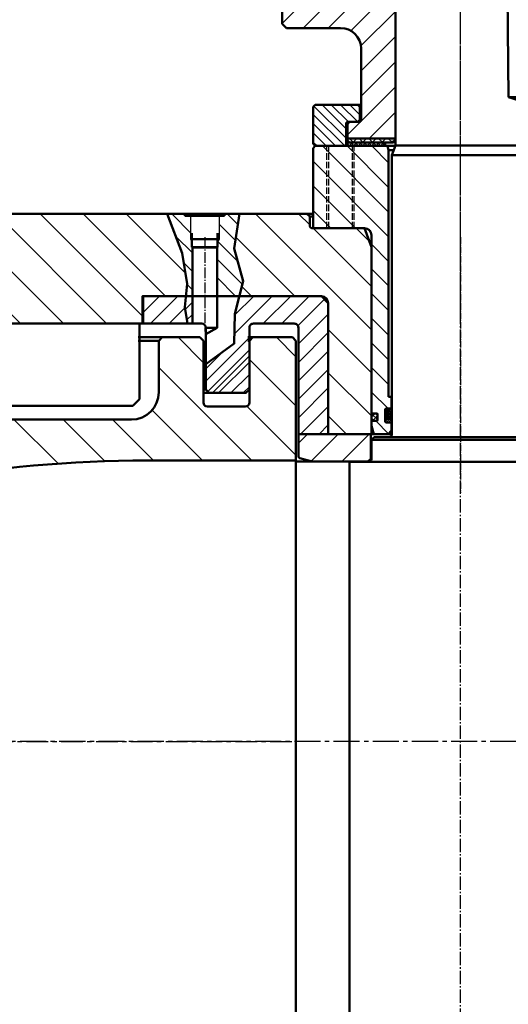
# Model space of a CAD drawing. Header units: millimetres. Extents: x 214111 to 284873, y 268617 to 319354.
# Tile 19 of 37: x 227817 to 228173, y 279997 to 280714. Entities that reach past the tile are written whole.
import ezdxf

# ---------------------------------------------------------------- set-up
doc = ezdxf.new("R2010")
doc.units = ezdxf.units.MM
for name, pattern in [('AM_DIN_F_W050', [6.25, 4.75, -1.5]), ('AM_DIN_G_W050', [13.75, 9.75, -1.5, 1, -1.5]), ('AM_DIN_G_W050x2', [6.875, 4.75, -0.875, 0.375, -0.875]), ('CENTER', [50.8, 31.75, -6.35, 6.35, -6.35]), ('CENTER2', [28.575, 19.05, -3.175, 3.175, -3.175])]:
    doc.linetypes.add(name, pattern=pattern)
doc.layers.get('0').update_dxf_attribs({"color": 250})
for name, color, linetype, lineweight in [('AM_0', 7, 'Continuous', 50), ('AM_2', 5, 'Continuous', 50), ('AM_3', 6, 'AM_DIN_F_W050', 25), ('AM_4', 3, 'Continuous', 25), ('AM_7', 4, 'AM_DIN_G_W050', 25), ('AM_8', 1, 'Continuous', 25), ('ОГСО_Оборудование', 7, 'Continuous', 18)]:
    doc.layers.add(name, color=color, linetype=linetype, lineweight=lineweight)
doc.layers.add('HETCH', color=1, linetype='Continuous')
doc.layers.add('ОЗиМ Оси', color=4, linetype='CENTER2')
doc.layers.add('ГТО-2_Штриховка_018', color=7, linetype='Continuous', lineweight=18, true_color=0x6b6b6b)
pattern_1 = [(315, (-101333.736, 9214.856), (8.9802561, 8.9802561), [])]
pattern_2 = [(135, (-6317.58, -210.06), (15.71545, 15.71545), [])]
pattern_3 = [(135, (-2416.285, -2425.675), (6.735192, 6.735192), [])]

# ---------------------------------------------------------------- blocks, each defined once
blk = doc.blocks.new('DRWERGaq')
at = {"layer": 'HETCH'}
h = blk.add_hatch(dxfattribs=at)
h.set_pattern_fill('ANSI31', color=256, scale=4, angle=-90, style=0)
h.set_pattern_definition(pattern_1)
edge = h.paths.add_edge_path()
edge.add_line((-53.3, 80), (-106, 80))
edge.add_line((-106, 80), (-107.5, 78.5))
edge.add_line((-107.5, 78.5), (-107.5, 20))
edge.add_line((-107.5, 20), (-70, 20))
edge.add_arc((-69.95, 15), 5, 0.00202, 90.56809, ccw=False)
edge.add_line((-64.95, 15), (-64.95, -114.8))
edge.add_arc((-64.75, -114.8), 0.2, 180, 270)
edge.add_line((-64.75, -115), (-61, -115))
edge.add_arc((-61, -115.4), 0.4, 0, 90, ccw=False)
edge.add_line((-60.6, -115.4), (-60.6, -120.1))
edge.add_arc((-61, -120.1), 0.4, -90, 0, ccw=False)
edge.add_line((-61, -120.5), (-64.75, -120.5))
edge.add_arc((-64.75, -120.7), 0.2, 90, 180)
edge.add_line((-64.95, -120.7), (-64.95, -124))
edge.add_line((-64.95, -124), (-63.34, -130))
edge.add_line((-63.34, -130), (-52.75, -130))
edge.add_line((-52.75, -130), (-50.25, -127.5))
edge.add_line((-50.25, -127.5), (-50.25, -121.5))
edge.add_line((-50.25, -121.5), (-54.55, -121.5))
edge.add_arc((-54.55, -121.1), 0.4, 180, 270, ccw=False)
edge.add_line((-54.95, -121.1), (-54.95, -111.9))
edge.add_arc((-54.55, -111.9), 0.4, 90, 180, ccw=False)
edge.add_line((-54.55, -111.5), (-50.25, -111.5))
edge.add_line((-50.25, -111.5), (-50.25, -101.5))
edge.add_line((-50.25, -101.5), (-52.5, -101.5))
edge.add_line((-52.5, -101.5), (-52.5, 77))
edge.add_line((-52.5, 77), (-53.3, 80))
h = blk.add_hatch(dxfattribs=at)
h.set_pattern_fill('ANSI31', color=256, scale=4, angle=-90, style=0)
h.set_pattern_definition(pattern_1)
edge = h.paths.add_edge_path()
edge.add_line((71, 54.4), (71, 80))
edge.add_line((71, 80), (53.3, 80))
edge.add_line((53.3, 80), (52.5, 77))
edge.add_line((52.5, 77), (52.5, -101.5))
edge.add_line((52.5, -101.5), (50.25, -101.5))
edge.add_line((50.25, -101.5), (50.25, -111.5))
edge.add_line((50.25, -111.5), (54.55, -111.5))
edge.add_arc((54.55, -111.9), 0.4, 0, 90, ccw=False)
edge.add_line((54.95, -111.9), (54.95, -121.1))
edge.add_arc((54.55, -121.1), 0.4, -90, 0, ccw=False)
edge.add_line((54.55, -121.5), (50.25, -121.5))
edge.add_line((50.25, -121.5), (50.25, -127.5))
edge.add_line((50.25, -127.5), (52.75, -130))
edge.add_line((52.75, -130), (63.34, -130))
edge.add_line((63.34, -130), (64.95, -124))
edge.add_line((64.95, -124), (64.95, -120.7))
edge.add_arc((64.75, -120.7), 0.2, 0, 90)
edge.add_line((64.75, -120.5), (61, -120.5))
edge.add_arc((61, -120.1), 0.4, 180, 270, ccw=False)
edge.add_line((60.6, -120.1), (60.6, -115.4))
edge.add_arc((61, -115.4), 0.4, 90, 180, ccw=False)
edge.add_line((61, -115), (64.75, -115))
edge.add_arc((64.75, -114.8), 0.2, 270, 360)
edge.add_line((64.95, -114.8), (64.95, 15))
edge.add_arc((69.95, 15), 5, 90, 180, ccw=False)
edge.add_line((69.95, 20), (76.5, 20))
edge.add_line((76.5, 20), (76.5, 54.4))
edge.add_line((76.5, 54.4), (71, 54.4))
h = blk.add_hatch(dxfattribs=at)
h.set_pattern_fill('ANSI31', color=256, scale=4, angle=-90, style=0)
h.set_pattern_definition(pattern_1)
h.paths.add_polyline_path([(107.5, 20), (107.5, 78.5), (106, 80), (104, 80), (104, 54.4), (98.5, 54.4), (98.5, 20)])
at = {"layer": 'AM_0', "ltscale": 0.8}
for p, q in [((-106, 80), (-107.5, 78.5)), ((-52.5, 77), (-53.3, 80)), ((52.5, 77), (53.3, 80)), ((71, 54.4), (71, 80)), ((104, 80), (104, 54.4)), ((106, 80), (107.5, 78.5)), ((-107.5, 78.5), (-107.5, 20)), ((-52.5, 77), (-48.68, 77)), ((48.68, 77), (52.5, 77)), ((107.5, 78.5), (107.5, 20)), ((104, 54.4), (71, 54.4)), ((76.5, 20), (76.5, 54.4)), ((98.5, 54.4), (98.5, 20)), ((-52.5, -103), (-50, -103)), ((52.5, -103), (50, -103)), ((-63.34, -130), (-64.95, -124)), ((-50.25, -127.5), (-52.75, -130)), ((-50.25, -127.5), (-50, -127.5)), ((50.25, -127.5), (50, -127.5)), ((50.25, -127.5), (52.75, -130)), ((63.34, -130), (64.95, -124)), ((-63.34, -130), (-50, -130)), ((50, -130), (63.34, -130))]:
    blk.add_line(p, q, dxfattribs=at)
at = {"layer": 'AM_0'}
for p, q in [((-106, 80), (-47.59, 80)), ((47.59, 80), (80, 80)), ((47.59, 80), (106, 80)), ((-52.5, 77), (-52.5, -103)), ((52.5, 77), (52.5, -103)), ((-107.5, 20), (-69.95, 20)), ((-64.95, 15), (-64.95, -114.8)), ((64.95, 15), (64.95, -114.8)), ((107.5, 20), (69.95, 20)), ((-50.25, -111.5), (-50.25, -103)), ((50.25, -111.5), (50.25, -103)), ((-54.95, -121.1), (-54.95, -111.9)), ((-54.55, -111.5), (-50, -111.5)), ((54.55, -111.5), (50, -111.5)), ((54.95, -121.1), (54.95, -111.9)), ((-64.95, -120.7), (-64.95, -124)), ((-54.55, -121.5), (-50, -121.5)), ((-50.25, -127.5), (-50.25, -121.5)), ((54.55, -121.5), (50, -121.5)), ((50.25, -127.5), (50.25, -121.5)), ((64.95, -120.7), (64.95, -124))]:
    blk.add_line(p, q, dxfattribs=at)
for points in [[(-64.95, -114.8, 0.414214), (-64.75, -115), (-61, -115, -0.414214), (-60.6, -115.4), (-60.6, -120.1, -0.414214), (-61, -120.5), (-64.75, -120.5, 0.414214), (-64.95, -120.7)], [(64.95, -114.8, -0.414214), (64.75, -115), (61, -115, 0.414214), (60.6, -115.4), (60.6, -120.1, 0.414214), (61, -120.5), (64.75, -120.5, -0.414214), (64.95, -120.7)]]:
    blk.add_lwpolyline(points, format="xyb", dxfattribs=at)
for centre, radius, start, end in [((-69.95, 15), 5, 0, 90), ((69.95, 15), 5, 90, 180), ((-54.55, -111.9), 0.4, 90, 180), ((54.55, -111.9), 0.4, 0, 90), ((-54.55, -121.1), 0.4, 180, 270), ((54.55, -121.1), 0.4, 270, 0)]:
    blk.add_arc(centre, radius, start, end, dxfattribs=at)
at = {"layer": 'AM_3'}
for p, q in [((-97.5, 20), (-97.5, 80)), ((-96.15, 20), (-96.15, 80)), ((-78.85, 20), (-78.85, 80)), ((-77.5, 20), (-77.5, 80))]:
    blk.add_line(p, q, dxfattribs=at)
at = {"layer": 'AM_7'}
blk.add_line((87.5, 17), (87.5, 84), dxfattribs=at)
blk.add_line((87.5, 17), (87.5, 84), dxfattribs=at)
blk = doc.blocks.new('WERWR')
at = {"layer": 'AM_0'}
for p, q in [((-47.5, -173), (-47.5, -5)), ((-50, -179.87), (-47.5, -173)), ((-47.5, -173), (0, -173)), ((47.5, -173), (0, -173)), ((-50, -383.5), (-50, -179.87)), ((-50, -179.87), (0, -179.87)), ((50, -179.87), (0, -179.87)), ((-65, -387.5), (-63, -385.5)), ((-65, -401.5), (-65, -387.5)), ((-65, -387.5), (0, -387.5)), ((-63, -385.5), (0, -385.5)), ((63, -385.5), (0, -385.5)), ((65, -387.5), (0, -387.5)), ((95.5, -403.5), (-81, -403.5)), ((-81, -403.5), (-81, -810))]:
    blk.add_line(p, q, dxfattribs=at)
for centre in [(-52, -383.5), (-67, -401.5)]:
    blk.add_arc(centre, 2, 270, 0, dxfattribs=at)
at = {"layer": 'AM_7'}
blk.add_line((0, -949.35), (0, 34.15), dxfattribs=at)
blk = doc.blocks.new('WERR')
at = {"layer": 'AM_8'}
h = blk.add_hatch(dxfattribs=at)
h.set_pattern_fill('ANSI31', color=0, scale=8, angle=90, style=0)
h.set_pattern_definition([(45, (6000, -225), (17.96051, -17.96051), [])])
edge = h.paths.add_edge_path()
edge.add_line((-891.43, -9.8), (-1000, -9.8))
edge.add_line((-1000, -9.8), (-1000, 10.2))
edge.add_line((-1000, 10.2), (-1000, 69.09))
edge.add_line((-1000, 69.09), (-1000, 77.5))
edge.add_line((-1000, 77.5), (-997.5, 80))
edge.add_line((-997.5, 80), (-968.5, 80))
edge.add_line((-968.5, 80), (-966, 77.5))
edge.add_line((-966, 77.5), (-966, 42))
edge.add_line((-966, 42), (-966, 32.5))
edge.add_arc((-963, 32.5), 3, 180, 270)
edge.add_line((-963, 29.5), (-935.5, 29.5))
edge.add_arc((-935.5, 32.5), 3, 270, 360)
edge.add_line((-932.5, 32.5), (-932.5, 77.5))
edge.add_line((-932.5, 77.5), (-930, 80))
edge.add_line((-930, 80), (-902.5, 80))
edge.add_line((-902.5, 80), (-900, 77.5))
edge.add_line((-900, 77.5), (-900, 40))
edge.add_arc((-880, 40), 20, 180, 270)
edge.add_line((-880, 20), (-420, 20))
edge.add_line((-420, 20), (-420, 6))
edge.add_arc((-414, 6), 6, 180, 270)
edge.add_line((-414, 0), (-373, 0))
edge.add_line((-373, 0), (-370, 0))
edge.add_line((-370, 0), (-370, -9.35))
edge.add_arc((-394, -2.35), 25, 340, 343.7398, ccw=False)
edge.add_arc((-394, -2.35), 25, 340, 343.7398)
edge.add_line((-370, -9.35), (-370, -15))
edge.add_line((-370, -15), (-372, -15))
edge.add_line((-372, -15), (-370.51, -10.9))
edge.add_line((-370.51, -10.9), (-372, -15))
edge.add_line((-372, -15), (-372, -83))
edge.add_line((-372, -83), (-373, -83))
edge.add_arc((-373, -85), 2, 90, 180)
edge.add_line((-375, -85), (-375, -88))
edge.add_arc((-373, -88), 2, 180, 270)
edge.add_line((-373, -90), (-369, -90))
edge.add_line((-369, -90), (-369, -94))
edge.add_line((-369, -94), (-350.39, -94))
edge.add_line((-350.39, -94), (-340, -100))
edge.add_line((-340, -100), (-329.61, -94))
edge.add_line((-329.61, -94), (-311, -94))
edge.add_line((-311, -94), (-311, -90))
edge.add_line((-311, -90), (-307, -90))
edge.add_arc((-307, -88), 2, 270, 360)
edge.add_line((-305, -88), (-305, -85))
edge.add_arc((-307, -85), 2, 0, 90)
edge.add_line((-307, -83), (-308, -83))
edge.add_line((-308, -83), (-308, -15))
edge.add_line((-308, -15), (-309.49, -10.9))
edge.add_arc((-286, -2.35), 25, 196.26021, 200, ccw=False)
edge.add_line((-310, -9.35), (-310, 0))
edge.add_line((-310, 0), (-307, 0))
edge.add_line((-307, 0), (-267.13, 0))
edge.add_line((-267.13, 0), (-262, 0))
edge.add_line((-262, 0), (-260, -2))
edge.add_line((-260, -2), (-260, -8))
edge.add_line((-260, -8), (-260, -10))
edge.add_arc((-258, -10), 2, 180, 270)
edge.add_line((-258, -12), (-257, -12))
edge.add_line((-257, -12), (-255, -14))
edge.add_line((-255, -14), (-255, -200))
edge.add_line((-255, -200), (-332.62, -200))
edge.add_arc((-891.43, -925.8), 916, 52.4063, 90)
at = {"layer": 'AM_0'}
for p, q in [((-997.5, 80, 0), (-1000, 77.5, 0)), ((-968.5, 80, 0), (-997.5, 80, 0)), ((-966, 77.5, 0), (-968.5, 80, 0)), ((-968.5, 80, 0), (-965, 80, 0)), ((-930, 80), (-932.5, 77.5)), ((-902.5, 80), (-930, 80)), ((-902.5, 80), (-900, 77.5)), ((-902.5, 80), (-885, 80)), ((-1000, 77.5, 0), (-1000, -9.8)), ((-966, 77.5, 0), (-966, 32.5)), ((-965, 77.5), (-966, 77.5)), ((-932.5, 77.5), (-932.5, 32.5)), ((-900, 77.5), (-900, 40)), ((-900, 77.5), (-885, 77.5)), ((-880, 20), (-420, 20)), ((-1000, -419.8), (-1000, -9.8)), ((-1000, -9.8), (-891.43, -9.8))]:
    blk.add_line(p, q, dxfattribs=at)
at = {"layer": 'AM_0', "ltscale": 0.8}
blk.add_line((-963, 29.5), (-935.5, 29.5), dxfattribs=at)
blk.add_arc((-880, 40), 20, 180, 270, dxfattribs=at)
at = {"layer": 'AM_0'}
for centre, radius, start, end in [((-963, 32.5, 0), 3, 180, 270), ((-935.5, 32.5, 0), 3, 270, 0), ((-891.43, -925.8), 916, 48.81152, 90)]:
    blk.add_arc(centre, radius, start, end, dxfattribs=at)
at = {"layer": 'AM_2'}
blk.add_line((-1000, 69.09), (-1000, 10.2), dxfattribs=at)
blk = doc.blocks.new('EN 28736 (25X140)')
at = {"layer": 'AM_0'}
for p, q in [((13.84, -3), (13.04, 0)), ((-13.84, -3), (-13.04, 0)), ((13.84, -3), (-13.84, -3))]:
    blk.add_line(p, q, dxfattribs=at)
at = {"layer": 'AM_0', "ltscale": 0.8}
for p, q in [((-13.84, -3), (-12.5, -137.5)), ((13.84, -3), (12.5, -137.5))]:
    blk.add_line(p, q, dxfattribs=at)
at = {"layer": 'AM_0'}
for points in [[(13.04, 0), (-13.04, 0)], [(-12.5, -137.5), (12.5, -137.5)]]:
    blk.add_lwpolyline(points, dxfattribs=at)
blk.add_arc((0, -107.5), 32.5, 247.38014, 292.61986, dxfattribs=at)
at = {"layer": 'AM_3'}
for p, q in [((-8.38, -2.49), (-8.38, 0)), ((8.37, -2.49), (8.37, 0)), ((-8, -2.7), (-8, -24)), ((-6.73, -3.44), (-6.73, -35)), ((6.73, -3.44), (6.73, -35)), ((8, -2.7), (8, -24)), ((-8, -24), (-6.73, -26.34)), ((8, -24), (6.73, -26.34)), ((0, -38.89), (-6.73, -35)), ((-6.73, -35), (6.73, -35)), ((0, -38.89), (6.73, -35))]:
    blk.add_line(p, q, dxfattribs=at)
for points in [[(-8.38, -2.49), (8.37, -2.49)], [(-6.73, -3.44), (-8.38, -2.49)], [(-6.73, -3.44), (6.73, -3.44)], [(6.73, -3.44), (8.37, -2.49)], [(-7, -24), (8, -24)]]:
    blk.add_lwpolyline(points, dxfattribs=at)
at = {"layer": 'AM_7', "linetype": 'AM_DIN_G_W050x2'}
blk.add_line((0, -162.43), (0, 1.53), dxfattribs=at)
blk = doc.blocks.new('wefwrwr')
at = {"layer": 'AM_8', "ltscale": 0.8}
h = blk.add_hatch(dxfattribs=at)
h.set_pattern_fill('_U', color=256, scale=13, angle=45, style=0, pattern_type=0)
h.set_pattern_definition([(45, (1623.137, -7869.527), (-9.192388, 9.192388), [])])
edge = h.paths.add_edge_path()
edge.add_line((-125, -58), (-125, -38))
edge.add_line((-125, -38), (-130, -38))
edge.add_line((-130, -38), (-130, -89.5))
edge.add_line((-130, -89.5), (-127, -92.5))
edge.add_line((-127, -92.5), (-87.5, -92.5))
edge.add_arc((-87.5, -107.5), 15, 0, 90, ccw=False)
edge.add_line((-72.5, -107.5), (-72.5, -148.5))
edge.add_line((-72.5, -148.5), (-72.5, -150))
edge.add_line((-72.5, -150), (-72.5, -159.5))
edge.add_arc((-74, -159.5), 1.5, -90, 0, ccw=False)
edge.add_line((-74, -161), (-81, -161))
edge.add_line((-81, -161), (-82.5, -162.5))
edge.add_line((-82.5, -162.5), (-82.5, -173))
edge.add_line((-82.5, -173), (-47.5, -173))
edge.add_line((-47.5, -173), (-47.5, -10.25))
edge.add_line((-47.5, -10.25), (-47.5, 1))
edge.add_line((-47.5, 1), (-47.5, 3))
edge.add_line((-47.5, 3), (-48.5, 4))
edge.add_line((-48.5, 4), (-70.5, 4))
edge.add_line((-70.5, 4), (-72.5, 2))
edge.add_line((-72.5, 2), (-72.5, -34))
edge.add_arc((-74.5, -34), 2, 270, 360, ccw=False)
edge.add_line((-74.5, -36), (-80, -36))
edge.add_line((-80, -36), (-80, -38))
edge.add_line((-80, -38), (-105, -38))
edge.add_line((-105, -38), (-105, -58))
edge.add_line((-105, -58), (-115, -63.77))
edge.add_line((-115, -63.77), (-125, -58))
h = blk.add_hatch(dxfattribs=at)
h.set_pattern_fill('_U', color=256, scale=5, angle=45, style=0, double=1, pattern_type=0)
h.set_pattern_definition([(45, (-70957.5, -623), (-3.5355339, 3.5355339), []), (135, (-70957.5, -623), (-3.5355339, -3.5355339), [])])
h.paths.add_polyline_path([(-47.5, -174.5), (-47.5, -173), (-82.5, -173), (-82.5, -174.5), (-81, -176), (-49, -176)])
at = {"layer": 'AM_8'}
h = blk.add_hatch(dxfattribs=at)
h.set_pattern_fill('_U', color=256, scale=2.3, angle=45, style=0, double=1, pattern_type=0)
h.set_pattern_definition([(45, (-70957.5, -623), (-1.6263456, 1.6263456), []), (135, (-70957.5, -623), (-1.6263456, -1.6263456), [])])
h.paths.add_polyline_path([(-55, -176), (-82.5, -176), (-82.5, -178.5), (-80.25, -178.5), (-80, -178.5), (-55, -178.5)])
at = {"layer": 'HETCH', "ltscale": 0.8}
h = blk.add_hatch(dxfattribs=at)
h.set_pattern_fill('ANSI31', color=256, scale=1.5, angle=90, style=0)
h.set_pattern_definition([(135, (-70957.5, -623), (-3.36759605, -3.36759605), [])])
edge = h.paths.add_edge_path()
edge.add_line((-73.5, -150), (-75, -148.5))
edge.add_line((-75, -148.5), (-106, -148.5))
edge.add_line((-106, -148.5), (-107.5, -150))
edge.add_line((-107.5, -150), (-107.5, -177))
edge.add_line((-107.5, -177), (-106, -178.5))
edge.add_line((-106, -178.5), (-84.5, -178.5))
edge.add_line((-84.5, -178.5), (-83.5, -177.5))
edge.add_line((-83.5, -177.5), (-83.5, -162.5))
edge.add_arc((-82, -162.5), 1.5, 90, 180, ccw=False)
edge.add_line((-82, -161), (-75, -161))
edge.add_line((-75, -161), (-73.5, -159.5))
edge.add_line((-73.5, -159.5), (-73.5, -150))
at = {"layer": 'AM_0', "ltscale": 0.8}
for p, q in [((-47.5, -174.5), (-47.5, 3)), ((-130, -89.5), (-127, -92.5)), ((-127, -92.5), (-87.5, -92.5)), ((-107.5, -150), (-107.5, -177)), ((-106, -148.5), (-72.5, -148.5)), ((-73.5, -150), (-75, -148.5)), ((-73.5, -150), (-72.5, -150)), ((-82.5, -162.5), (-81, -161)), ((-82, -161), (-74, -161)), ((-73.5, -159.5), (-72.5, -159.5)), ((-106, -178.5), (-107.5, -177)), ((-82.5, -173), (-47.5, -173)), ((-82.5, -178.5), (-82.5, -176)), ((-82.5, -176), (-49, -176)), ((-80.25, -178.5), (-80, -178.5)), ((-55, -178.5), (-55, -176)), ((-47.5, -174.5), (-49, -176))]:
    blk.add_line(p, q, dxfattribs=at)
at = {"layer": 'AM_0'}
for p, q in [((-130, -89.5), (-130, -38)), ((-72.5, -159.5), (-72.5, -107.5)), ((-106, -148.5), (-107.5, -150)), ((-73.5, -150), (-73.5, -159.5)), ((-83.5, -162.5), (-83.5, -177.5)), ((-82.5, -162.5), (-82.5, -174.5)), ((-75, -161), (-73.5, -159.5)), ((-106, -178.5), (-80, -178.5)), ((-83.5, -177.5), (-84.5, -178.5)), ((-81, -176), (-82.5, -174.5)), ((-80, -178.5), (-47.59, -178.5))]:
    blk.add_line(p, q, dxfattribs=at)
at = {"layer": 'AM_0', "ltscale": 0.8}
for centre, radius, start, end in [((-87.5, -107.5), 15, 0, 90), ((-82, -162.5), 1.5, 90, 180)]:
    blk.add_arc(centre, radius, start, end, dxfattribs=at)
at = {"layer": 'AM_0'}
blk.add_arc((-74, -159.5), 1.5, 270, 0, dxfattribs=at)
at = {"layer": 'AM_7', "ltscale": 0.8}
blk.add_line((0, -302.11), (0, 31), dxfattribs=at)
at = {"layer": 'AM_0'}
blk.add_blockref('EN 28736 (25X140)', (47.5, -5.35), dxfattribs=at)
blk = doc.blocks.new('R6UDR6')
at = {"layer": 'AM_8', "ltscale": 0.8}
h = blk.add_hatch(dxfattribs=at)
h.set_pattern_fill('ANSI31', color=256, scale=7, style=0)
h.set_pattern_definition(pattern_2)
h.paths.add_polyline_path([(602.5, 0), (906.16, 0), (917.01, -28.53), (920.62, -51), (919.7, -60), (888.5, -60), (888, -60), (888, -80), (602.5, -80)])
h.paths.add_polyline_path([(570, 0), (602.5, 0), (602.5, -80), (570, -80)])
h.paths.add_polyline_path([(537.5, 0), (570, 0), (570, -80), (537.5, -80)])
h.paths.add_polyline_path([(420, 0), (455, 0), (537.5, 0), (537.5, -80), (420, -80), (420, -80)])
at = {"layer": 'AM_8'}
h = blk.add_hatch(dxfattribs=at)
h.set_pattern_fill('ANSI31', color=256, scale=3, style=0)
h.set_pattern_definition(pattern_3)
h.paths.add_polyline_path([(906.16, 0), (919.05, 0), (919.05, -1.5), (923.02, -1.5), (924.14, -1.5, -0.382132), (923.92, -2.19), (923.02, -2.72), (923.02, -12), (924.18, -14), (924.18, -24.32), (924.5, -24.5), (924.5, -60), (919.7, -60), (920.62, -51), (917.01, -28.53)])
h = blk.add_hatch(dxfattribs=at)
h.set_pattern_fill('ANSI31', color=256, scale=3, style=0)
h.set_pattern_definition(pattern_3)
h.paths.add_polyline_path([(942.5, -24.5), (942.82, -24.32), (942.82, -14), (943.98, -12), (943.98, -2.72), (943.08, -2.19, -0.382132), (942.86, -1.5), (946.95, -1.5), (947.95, -1.5), (947.95, 0), (958.72, 0), (954.93, -25.17), (961.61, -48.98), (958.82, -60), (942.5, -60)])
at = {"layer": 'AM_8', "ltscale": 0.8}
h = blk.add_hatch(dxfattribs=at)
h.set_pattern_fill('ANSI31', color=256, scale=7, style=0)
h.set_pattern_definition(pattern_2)
h.paths.add_polyline_path([(954.93, -25.17), (958.72, 0), (1008, 0), (1010, -2), (1010, -8.5, 0.414214), (1012, -10.5), (1050, -10.5), (1055, -24.24), (1055, -160), (1054.5, -160.5), (1023.5, -160.5), (1023.5, -65, 0.414214), (1018.5, -60), (958.82, -60), (961.61, -48.98)])
at = {"layer": 'AM_8'}
h = blk.add_hatch(dxfattribs=at)
h.set_pattern_fill('ANSI31', color=256, scale=3, angle=90, style=0)
h.set_pattern_definition([(45, (-6317.58, -210.0605), (6.735192, -6.735192), [])])
h.paths.add_polyline_path([(888.5, -60), (919.7, -60), (918.89, -68.01), (921.01, -80), (888.5, -80)])
h = blk.add_hatch(dxfattribs=at)
h.set_pattern_fill('ANSI31', color=256, scale=2, angle=90, style=0)
h.set_pattern_definition([(45, (99574.456, 9237.035), (4.49012806, -4.49012806), [])])
h.paths.add_polyline_path([(921.01, -80), (918.89, -68.01), (919.7, -60), (924.5, -60), (924.5, -80)])
h = blk.add_hatch(dxfattribs=at)
h.set_pattern_fill('ANSI31', color=256, scale=3, angle=90, style=0)
h.set_pattern_definition([(45, (-2416.285, -2425.675), (6.735192, -6.735192), [])])
edge = h.paths.add_edge_path()
edge.add_line((1001.75, -160.5), (1001.75, -83))
edge.add_arc((998.75, -83), 3, 0, 90)
edge.add_line((998.75, -80), (969, -80))
edge.add_arc((969, -83), 3, 90, 180)
edge.add_line((966, -83), (966, -128))
edge.add_line((966, -128), (963.5, -130.5))
edge.add_line((963.5, -130.5), (936.75, -130.5))
edge.add_line((936.75, -130.5), (934.25, -128))
edge.add_line((934.25, -128), (934.25, -109.7))
edge.add_line((934.25, -109.7), (954.99, -94.57))
edge.add_line((954.99, -94.57), (955.54, -72.95))
edge.add_line((955.54, -72.95), (958.82, -60))
edge.add_line((958.82, -60), (1018.5, -60))
edge.add_line((1018.5, -60), (1023.5, -65))
edge.add_line((1023.5, -65), (1023.5, -160.5))
edge.add_line((1023.5, -160.5), (1001.75, -160.5))
h = blk.add_hatch(dxfattribs=at)
h.set_pattern_fill('ANSI31', color=256, scale=2, angle=90, style=0)
h.set_pattern_definition([(45, (-2416.285, -2425.675), (4.490128, -4.490128), [])])
h.paths.add_polyline_path([(966, -128), (966, -86.54), (934.25, -109.7), (934.25, -128), (936.75, -130.5), (963.5, -130.5)])
at = {"layer": 'AM_8', "ltscale": 0.8}
h = blk.add_hatch(dxfattribs=at)
h.set_pattern_fill('ANSI31', color=256, scale=5, angle=90, style=0)
h.set_pattern_definition([(45, (5226.8, -1141.15), (11.22532, -11.22532), [])])
h.paths.add_polyline_path([(1001.75, -160.5), (1054.5, -160.5), (1054.5, -178.5), (1052.5, -180.5), (1011.75, -180.5), (1002.86, -178.12, -0.339456), (1001.75, -176.67)])
for p, q in [((1054.5, -160.5, 0), (1055, -160, 0)), ((1055, -160, 0), (1056.52, -160, 0))]:
    blk.add_line(p, q)
at = {"layer": 'AM_0'}
for p, q in [((455, 0, 0), (941.36, 0, 0)), ((919.05, 0, 0), (919.05, -1.5, 0)), ((944, 0, 0), (1012.5, 0, 0)), ((947.95, -1.5, 0), (947.95, 0, 0)), ((947.95, 0, 0), (947.95, 0, 0)), ((1008, 0, 0), (1010, -2, 0)), ((919.05, -1.5, 0), (923.02, -1.5, 0)), ((943.98, -1.5, 0), (947.95, -1.5, 0)), ((1010, -2, 0), (1010, -8.5, 0)), ((1010, -2, 0), (1012.5, -2, 0)), ((924.18, -13.99, 0), (924.18, -24.32, 0)), ((942.82, -24.32, 0), (942.82, -13.99, 0)), ((1050, -10.5, 0), (1012, -10.5, 0)), ((943.98, -18.5, 0), (923.02, -18.5, 0)), ((924.18, -24.32, 0), (924.5, -24.5, 0)), ((942.82, -24.32, 0), (924.18, -24.32, 0)), ((924.5, -24.5, 0), (924.5, -80, 0)), ((942.5, -24.5, 0), (924.5, -24.5, 0)), ((942.5, -24.5, 0), (942.82, -24.32, 0)), ((942.5, -83, 0), (942.5, -24.5, 0)), ((1055, -24.24, 0), (1055, -160, 0)), ((931.25, -80), (400, -80)), ((886, -80), (886, -135)), ((934.25, -83, 0), (934.25, -128, 0)), ((942.5, -83, 0), (934.25, -83, 0)), ((934.25, -87.76, 0), (942.5, -83, 0)), ((966, -83, 0), (966, -128, 0)), ((998.75, -80), (969, -80)), ((1001.75, -83), (1001.75, -176.93, 0)), ((934.25, -128, 0), (933.5, -128, 0)), ((936.75, -130.5, 0), (934.25, -128, 0)), ((963.5, -130.5, 0), (966, -128, 0)), ((963.5, -130.5, 0), (966, -128, 0)), ((886, -135), (881, -140)), ((933.5, -130.5, 0), (936.75, -130.5, 0)), ((881, -140), (425, -140)), ((1001.75, -160.5, 0), (1070, -160.5, 0)), ((1054.5, -160.5, 0), (1054.5, -178.5, 0)), ((1002.86, -178.12, 0), (1011.75, -180.5, 0)), ((1054.5, -178.5, 0), (1052.5, -180.5, 0)), ((1055, -178.5, 0), (1054.5, -178.5, 0)), ((1010.77, -180.5, 0), (1000, -180.5, 0)), ((1010.77, -180.5, 0), (1052.68, -180.5, 0)), ((1053.97, -180.5, 0), (1052.5, -180.5, 0))]:
    blk.add_line(p, q, dxfattribs=at)
at = {"layer": 'AM_0', "ltscale": 0.8}
for p, q in [((1050, -10.5, 0), (1055, -24.24, 0)), ((1018.5, -60), (888.5, -60, 0)), ((888.5, -60, 0), (888.5, -80, 0)), ((1023.5, -65), (1023.5, -160.5, 0)), ((934.25, -128, 0), (936.75, -130.5, 0)), ((963.5, -130.5, 0), (936.75, -130.5, 0))]:
    blk.add_line(p, q, dxfattribs=at)
at = {"layer": 'AM_0', "ltscale": 0.1}
blk.add_line((1018.5, -60), (1023.5, -65), dxfattribs=at)
at = {"layer": 'AM_0', "color": 3, "elevation": 0}
for points in [[(921.01, -80), (918.89, -68.01), (920.62, -51), (917.01, -28.53), (906.16, 0)], [(958.72, 0), (954.93, -25.17), (961.61, -48.98), (955.54, -72.95), (954.99, -94.57), (934.25, -109.7)]]:
    blk.add_lwpolyline(points, dxfattribs=at)
at = {"layer": 'AM_0', "elevation": 0}
blk.add_lwpolyline([(946.95, 0), (946.95, -1.5), (920.05, -1.5), (920.05, 0)], close=True, dxfattribs=at)
at = {"layer": 'AM_0', "ltscale": 0.8, "elevation": 0}
blk.add_lwpolyline([(888.5, -60), (888, -60), (888, -80)], dxfattribs=at)
at = {"layer": 'AM_0', "elevation": 0}
blk.add_lwpolyline([(942.5, -60), (1018.5, -60), (1023.5, -65), (1023.5, -160.5), (1001.75, -160.5), (1001.75, -83, 0.414214), (998.75, -80), (969, -80, 0.414214), (966, -83), (966, -128), (963.5, -130.5), (936.75, -130.5), (934.25, -128), (934.25, -87.76), (942.5, -83)], format="xyb", close=True, dxfattribs=at)
at = {"layer": 'AM_0'}
for centre, radius, start, end in [((1012, -8.5, 0), 2, 180, 270), ((931.25, -83, 0), 3, 0, 90), ((969, -83, 0), 3, 90, 180), ((998.75, -83), 3, 0, 90), ((1003.25, -176.67, 0), 1.5, 180, 255.00033)]:
    blk.add_arc(centre, radius, start, end, dxfattribs=at)
at = {"layer": 'AM_0', "ltscale": 0.1}
blk.add_arc((1018.5, -65), 5, 0, 90, dxfattribs=at)
at = {"layer": 'AM_4'}
blk.add_line((923.02, -18.5, 0), (924.18, -20.31, 0), dxfattribs=at)
at = {"layer": 'AM_4', "elevation": 0}
for points in [[(923.02, -1.5), (923.02, -18.5), (924.18, -20.31)], [(943.98, -1.5), (943.98, -18.5), (942.82, -20.31)]]:
    blk.add_lwpolyline(points, dxfattribs=at)
at = {"layer": 'AM_7', "ltscale": 0.8}
blk.add_line((933.5, -17, 0), (933.5, -85.72, 0), dxfattribs=at)
at = {"layer": 'AM_7', "linetype": 'AM_DIN_G_W050x2'}
blk.add_line((1120, -17.04, 0), (1120, -203.41, 0), dxfattribs=at)
blk = doc.blocks.new('ОГСО_Агрегат_Поперечный разрез')
at = {"layer": 'ОГСО_Оборудование'}
h = blk.add_hatch(dxfattribs=at)
h.set_pattern_fill('_U', color=256, scale=2.3, angle=45, style=0, double=1, pattern_type=0)
h.set_pattern_definition([(45, (2743.1365, -7256.728), (-1.6263456, 1.6263456), []), (135, (2743.1365, -7256.728), (-1.6263456, -1.6263456), [])])
edge = h.paths.add_edge_path()
edge.add_ellipse((1057.2, 236.55), major_axis=(0, 2.75), ratio=0.8, start_angle=270, end_angle=625.31968)
edge.add_ellipse((1057.2, 236.55), major_axis=(0, 2.75), ratio=0.8, start_angle=265.31968, end_angle=270)
at = {"layer": 'ОГСО_Оборудование', "ltscale": 0.8}
h = blk.add_hatch(dxfattribs=at)
h.set_pattern_fill('_U', color=256, scale=0.8, angle=45, style=0, pattern_type=0)
h.set_pattern_definition([(45, (-69837.5, -10.2012), (-0.565685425, 0.565685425), [])])
h.paths.add_polyline_path([(1070, 242.8), (1065.55, 242.8), (1065.05, 242.3), (1065.05, 240.8), (1070, 240.8)])
h = blk.add_hatch(dxfattribs=at)
h.set_pattern_fill('_U', color=256, angle=45, style=0, double=1, pattern_type=0)
h.set_pattern_definition([(45, (-69837.5, -10.2012), (-0.707106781, 0.707106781), []), (135, (-69837.5, -10.2012), (-0.707106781, -0.707106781), [])])
edge = h.paths.add_edge_path()
edge.add_arc((1067.52, 242.09), 1.54, 245.94118, 294.05882, ccw=False)
edge.add_arc((1066.36, 239.49), 1.31, 65.94118, 216.28738)
edge.add_arc((1064.06, 237.8), 1.54, -36.28738, 36.28738, ccw=False)
edge.add_arc((1066.36, 236.11), 1.31, 143.71262, 294.05882)
edge.add_arc((1067.52, 233.51), 1.54, 65.94118, 114.05882, ccw=False)
edge.add_arc((1068.69, 236.11), 1.31, 245.94118, 396.28738)
edge.add_arc((1070.99, 237.8), 1.54, 143.71262, 216.28738, ccw=False)
edge.add_arc((1068.69, 239.49), 1.31, 323.71262, 474.05882)
h = blk.add_hatch(dxfattribs=at)
h.set_pattern_fill('_U', color=256, angle=45, style=0, pattern_type=0)
h.set_pattern_definition([(45, (-69837.5, -10.2012), (-0.707106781, 0.707106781), [])])
h.paths.add_polyline_path([(1065.05, 233.3), (1065.55, 232.8), (1070, 232.8), (1070, 234.8), (1065.05, 234.8)])
at = {"layer": 'ОГСО_Оборудование'}
for p, q in [((1065.55, 242.8), (1065.05, 242.3)), ((1065.05, 240.8), (1070, 240.8)), ((1065.05, 234.8), (1070, 234.8)), ((1065.55, 232.8), (1065.05, 233.3))]:
    blk.add_line(p, q, dxfattribs=at)
at = {"layer": 'ОГСО_Оборудование', "color": 6, "linetype": 'CENTER', "lineweight": 25, "ltscale": 0.5}
blk.add_line((-1000, 0), (1000, 0), dxfattribs=at)
at = {"layer": 'ОГСО_Оборудование'}
blk.add_lwpolyline([(1068.15, 234.91, 0.213093), (1066.9, 234.91, -0.76973), (1065.3, 236.89, 0.327695), (1065.3, 238.71, -0.76973), (1066.9, 240.68, 0.213093), (1068.15, 240.68, -0.76973), (1069.75, 238.71, 0.327695), (1069.75, 236.89, -0.76973)], format="xyb", close=True, dxfattribs=at)
blk.add_ellipse((1057.2, 236.55), major_axis=(0, 2.75), ratio=0.8, dxfattribs=at)
at = {"layer": 'ОГСО_Оборудование', "extrusion": (0, 0, -1), "zscale": -1}
blk.add_blockref('WERR', (0, 214.8), dxfattribs=at)
at = {"layer": 'ОГСО_Оборудование'}
for name, p in [('wefwrwr', (1120, 612.8)), ('WERWR', (1120, 607.55)), ('R6UDR6', (0, 384.8, 0)), ('DRWERGaq', (1120, 354.3))]:
    blk.add_blockref(name, p, dxfattribs=at)

msp = doc.modelspace()

# ---------------------------------------------------------------- hatches: boundary and pattern name
at = {"layer": 'ГТО-2_Штриховка_018'}
h = msp.add_hatch(dxfattribs=at)
h.set_pattern_fill('ANSI35', color=256, scale=100)
h.set_pattern_definition([(45, (-196417.1, -923498.2), (-449.0128, 449.0128), []), (45, (-195968.06, -923498.2), (-449.0128, 449.0128), [793.75, -158.75, 0, -158.75])])
h.paths.add_polyline_path([(219771.09, 277297.55), (219771.09, 299688.08), (221971.09, 299688.08), (221971.09, 299188.08), (223028.57, 299188.08), (223028.57, 298688.08), (224028.57, 298688.08), (224028.57, 299697.55), (222171.09, 299697.55), (222171.09, 299838.08), (218271.09, 299838.08), (218271.09, 299697.55), (218271.09, 299695.81), (218271.09, 277297.55)])
h.paths.add_polyline_path([(264778.57, 298688.08), (265778.57, 298688.08), (265778.57, 299438.08), (265478.57, 299438.08), (265478.57, 299688.08), (264778.57, 299688.08)])
h.paths.add_polyline_path([(258028.77, 298697.55), (259028.77, 298697.55), (259028.77, 299688.08), (258028.77, 299688.08)])
h.paths.add_polyline_path([(237028.57, 298697.55), (238028.57, 298697.55), (238028.57, 299697.55), (237028.57, 299697.55)])
edge = h.paths.add_edge_path()
edge.add_line((223079.09, 280597.55), (223079.09, 279632.55))
edge.add_line((223079.09, 279632.55), (223079.09, 279597.55))
edge.add_line((223079.09, 279597.55), (219779.09, 279597.55))
edge.add_line((219779.09, 279597.55), (219779.09, 277297.55))
edge.add_line((219779.09, 277297.55), (223531.93, 273297.55))
edge.add_line((223531.93, 273297.55), (227023.63, 273397.54))
edge.add_line((227023.63, 273397.54), (227023.63, 275420.9))
edge.add_line((227023.63, 275420.9), (226248.15, 275400.9))
edge.add_arc((226281.76, 275877.2), 477.48, 183.28017, 265.96349, ccw=False)
edge.add_line((225805.06, 275849.88), (225966.85, 277115.07))
edge.add_line((225966.85, 277115.07), (226204.14, 279572.72))
edge.add_line((226204.14, 279572.72), (226033.11, 279572.72))
edge.add_line((226033.11, 279572.72), (226033.11, 279612.72))
edge.add_line((226033.11, 279612.72), (225746.14, 279612.19))
edge.add_line((225746.14, 279612.19), (225694.43, 279652.18))
edge.add_line((225694.43, 279652.18), (225705.61, 279736.09))
edge.add_line((225705.61, 279736.09), (225705.61, 279783.98))
edge.add_line((225705.61, 279783.98), (225700.61, 279875.22))
edge.add_line((225700.61, 279875.22), (225498.01, 279863.55))
edge.add_arc((224735.24, 280163.57), 819.66, 265.68899, 338.52838, ccw=False)
edge.add_arc((224693.29, 280181.87), 835.87, 150.17871, 268.65227, ccw=False)
edge.add_line((223968.11, 280597.55), (223079.09, 280597.55))
h.paths.add_polyline_path([(224416.59, 276501.32), (224310.39, 276552.49), (225486.39, 276552.49), (225592.59, 276501.32)], flags=16)
edge = h.paths.add_edge_path()
edge.add_arc((233243.16, 279626.03), 37.5, 0, 360)
edge = h.paths.add_edge_path()
edge.add_line((266418.57, 277388.08), (266418.57, 279788.08))
edge.add_line((266418.57, 279788.08), (266768.57, 280088.08))
edge.add_line((266768.57, 280088.08), (266771.09, 280338.08))
edge.add_line((266771.09, 280338.08), (266471.09, 280338.08))
edge.add_line((266471.09, 280338.08), (266471.09, 280588.08))
edge.add_line((266471.09, 280588.08), (265671.09, 280588.08))
edge.add_line((265671.09, 280588.08), (265671.09, 280597.88))
edge.add_line((265671.09, 280597.88), (264582.68, 280597.55))
edge.add_arc((264095.01, 280197.65), 630.67, -0.00976, 39.35181, ccw=False)
edge.add_arc((264095.43, 280196.06), 630.24, -150.4091, 0.13491, ccw=False)
edge.add_line((263547.39, 279884.84), (263349.29, 279876.45))
edge.add_line((263349.29, 279876.45), (263346.79, 279652.34))
edge.add_line((263346.79, 279652.34), (263306.79, 279622.34))
edge.add_line((263306.79, 279622.34), (263019.29, 279604.84))
edge.add_line((263019.29, 279604.84), (263019.29, 279582.34))
edge.add_line((263019.29, 279582.34), (262999.29, 279582.34))
edge.add_line((262999.29, 279582.34), (262849.27, 279571.92))
edge.add_line((262849.27, 279571.92), (262925.17, 278785.8))
edge.add_line((262925.17, 278785.8), (262941.27, 278619.07))
edge.add_line((262941.27, 278619.07), (262959, 278435.5))
edge.add_line((262959, 278435.5), (262975.92, 278260.2))
edge.add_line((262975.92, 278260.2), (263065.48, 277124.55))
edge.add_line((263065.48, 277124.55), (263247.34, 275859.5))
edge.add_arc((262669.51, 275981.34), 590.53, 280.69442, 348.09357, ccw=False)
edge.add_line((262779.09, 275401.06), (262039.29, 275421.06))
edge.add_line((262039.29, 275421.06), (262039.29, 273397.54))
edge.add_line((262039.29, 273397.54), (266271.09, 273397.54))
edge.add_line((266271.09, 273397.54), (266271.09, 275197.56))
edge.add_line((266271.09, 275197.56), (266418.57, 277388.08))
h.paths.add_polyline_path([(251031.29, 298697.55), (252031.29, 298697.55), (252031.29, 299697.55), (251031.29, 299697.55)])
h.paths.add_polyline_path([(230028.57, 298688.08), (231028.57, 298688.08), (231028.57, 299688.08), (230028.57, 299688.08)])
h.paths.add_polyline_path([(244028.57, 298697.55), (245028.57, 298697.55), (245028.57, 299697.55), (244028.57, 299697.55)])
edge = h.paths.add_edge_path()
edge.add_line((255039.29, 277199.7), (255039.29, 277197.55))
edge.add_line((255039.29, 277197.55), (255072.02, 277197.55))
edge.add_arc((255072.02, 277447.55), 250, 262.47734, 270, ccw=False)
h.paths.add_polyline_path([(266418.57, 274287.92), (266418.57, 276887.92), (266418.57, 275087.92)], flags=16)
h.paths.add_polyline_path([(266362.17, 277388.08), (266271.09, 275197.56), (266271.09, 273397.54), (270768.58, 273388.08), (273268.57, 275388.08), (274768.57, 275388.08), (274768.57, 297288.08), (277768.57, 298288.08), (277768.57, 299688.08), (269078.57, 299688.08), (269078.57, 299447.55), (268778.57, 299447.55), (268778.57, 298697.55), (269778.57, 298688.08), (269778.57, 299183.35), (273271.09, 299192.81), (273271.09, 286697.55), (269521.09, 286697.55), (269521.09, 286447.55), (269221.09, 286447.55), (269221.09, 286197.55), (273271.09, 286197.55), (273271.09, 280588.08), (269071.09, 280588.08), (269071.09, 280338.08), (268771.09, 280338.08), (268771.09, 280088.08), (273271.09, 280088.08), (273271.09, 277388.08)])
h = msp.add_hatch(dxfattribs=at)
h.set_pattern_fill('ANSI35', color=256, scale=100)
h.set_pattern_definition([(45, (-42477.04, -923507.65), (-449.0128, 449.0128), []), (45, (-42028, -923507.65), (-449.0128, 449.0128), [793.75, -158.75, 0, -158.75])])
edge = h.paths.add_edge_path()
edge.add_line((230518.57, 273388.08), (230518.57, 280588.08))
edge.add_line((230518.57, 280588.08), (230963.05, 280588.08))
edge.add_arc((231529.94, 280209.02), 681.94, 146.23057, 181.73677)
edge.add_arc((231706.09, 280180), 857.83, 179.44176, 338.36416)
edge.add_line((232503.48, 279863.71), (232706.07, 279875.38))
edge.add_line((232706.07, 279875.38), (232711.07, 279642.88))
edge.add_line((232711.07, 279642.88), (232721.07, 279632.88))
edge.add_line((232721.07, 279632.88), (232731.07, 279632.88))
edge.add_line((232731.07, 279632.88), (232751.07, 279612.88))
edge.add_line((232751.07, 279612.88), (233038.57, 279612.88))
edge.add_line((233038.57, 279612.88), (233038.57, 279572.88))
edge.add_line((233038.57, 279572.88), (233209.6, 279572.88))
edge.add_line((233209.6, 279572.88), (232830.54, 275850.04))
edge.add_arc((233245.38, 275807.8), 416.99, 174.18607, 273.52461)
edge.add_line((233271.02, 275391.6), (234018.57, 275411.6))
edge.add_line((234018.57, 275411.6), (234018.57, 273388.08))
edge.add_line((234018.57, 273388.08), (230518.57, 273388.08))
edge = h.paths.add_edge_path()
edge.add_line((227018.57, 273388.08), (227018.57, 275411.43))
edge.add_line((227018.57, 275411.43), (227766.13, 275391.43))
edge.add_arc((227777.63, 275821.22), 429.94, 268.46748, 363.82183)
edge.add_line((228206.61, 275849.87), (227827.54, 279572.71))
edge.add_line((227827.54, 279572.71), (227998.57, 279572.71))
edge.add_line((227998.57, 279572.71), (227998.57, 279612.71))
edge.add_line((227998.57, 279612.71), (228286.07, 279612.71))
edge.add_line((228286.07, 279612.71), (228326.07, 279642.71))
edge.add_line((228326.07, 279642.71), (228331.07, 279875.21))
edge.add_line((228331.07, 279875.21), (228527.05, 279875.21))
edge.add_arc((229063.92, 280197.33), 626.1, 210.96312, 359.15339)
edge.add_arc((229170.3, 280242.15), 522.46, 354.06011, 401.4626)
edge.add_line((229561.82, 280588.08), (230518.57, 280588.08))
edge.add_line((230518.57, 280588.08), (230518.57, 273388.08))
edge.add_line((230518.57, 273388.08), (227018.57, 273388.08))

# ---------------------------------------------------------------- linework, layer by layer
at = {"layer": 'ОЗиМ Оси'}
msp.add_line((265183.94, 280188.08), (218768.57, 280188.08), dxfattribs=at)

# ---------------------------------------------------------------- block references
at = {"layer": 'ОГСО_Оборудование'}
msp.add_blockref('ОГСО_Агрегат_Поперечный разрез', (227018.57, 280188.08), dxfattribs=at)

doc.saveas('drawing.dxf')
